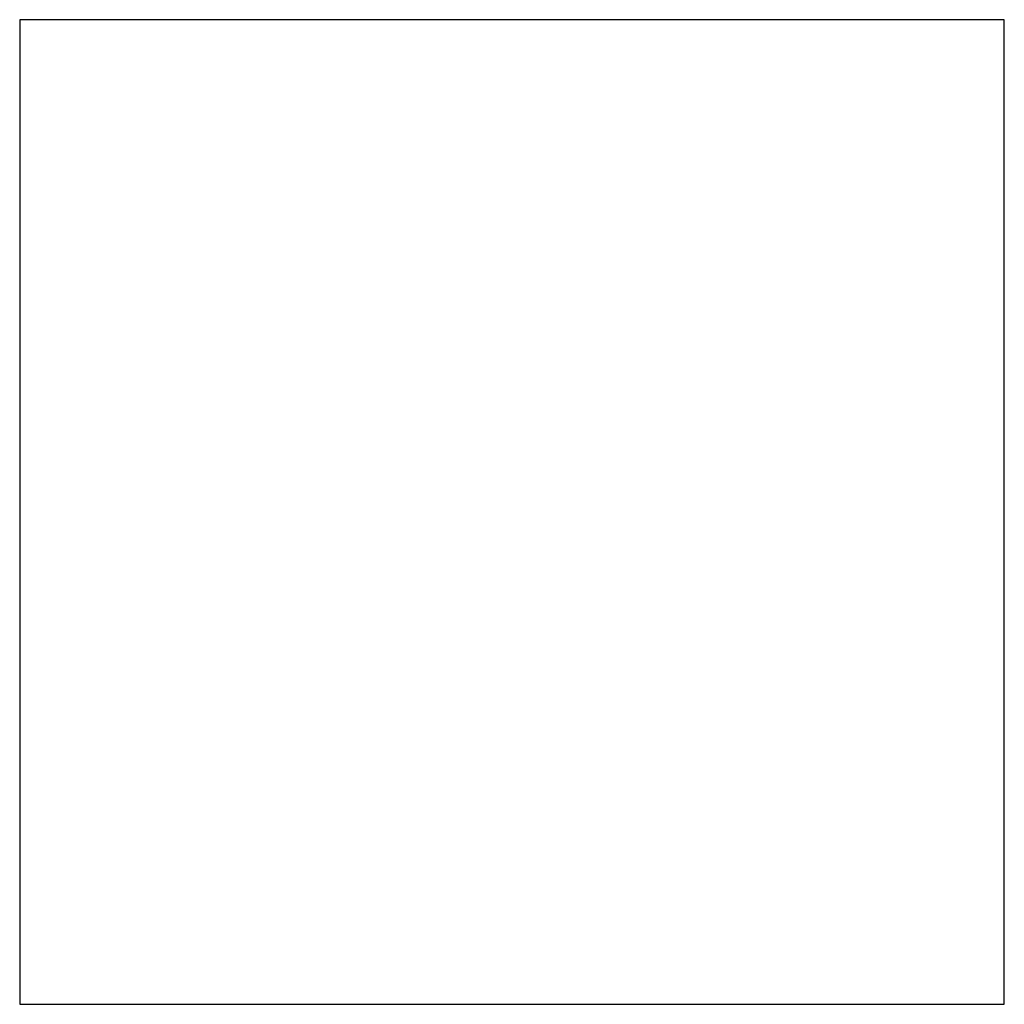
# Model space of a CAD drawing. Header units: inches. Extents: x 0 to 474, y -297 to 0.
# Tile 75 of 256: x 163.03 to 165.03, y -140.12 to -138.12. Entities that reach past the tile are written whole.
import ezdxf

# ---------------------------------------------------------------- set-up
doc = ezdxf.new("R2010")
doc.units = ezdxf.units.IN
doc.header["$MEASUREMENT"] = 0

msp = doc.modelspace()

# ---------------------------------------------------------------- linework, layer by layer
at = {"color": 7, "true_color": 0xffffff}
for p, q in [((165.0298, -138.1198), (163.0298, -138.1198)), ((163.0298, -138.1198), (163.0298, -140.1198)), ((165.0298, -140.1198), (165.0298, -138.1198)), ((163.0298, -140.1198), (165.0298, -140.1198))]:
    msp.add_line(p, q, dxfattribs=at)
at = {"color": 18, "true_color": 0x000000}
for p, q in [((165.0298, -138.1198), (163.0298, -138.1198)), ((163.0298, -138.1198), (163.0298, -140.1198)), ((165.0298, -140.1198), (165.0298, -138.1198)), ((163.0298, -140.1198), (165.0298, -140.1198))]:
    msp.add_line(p, q, dxfattribs=at)

doc.saveas('drawing.dxf')
